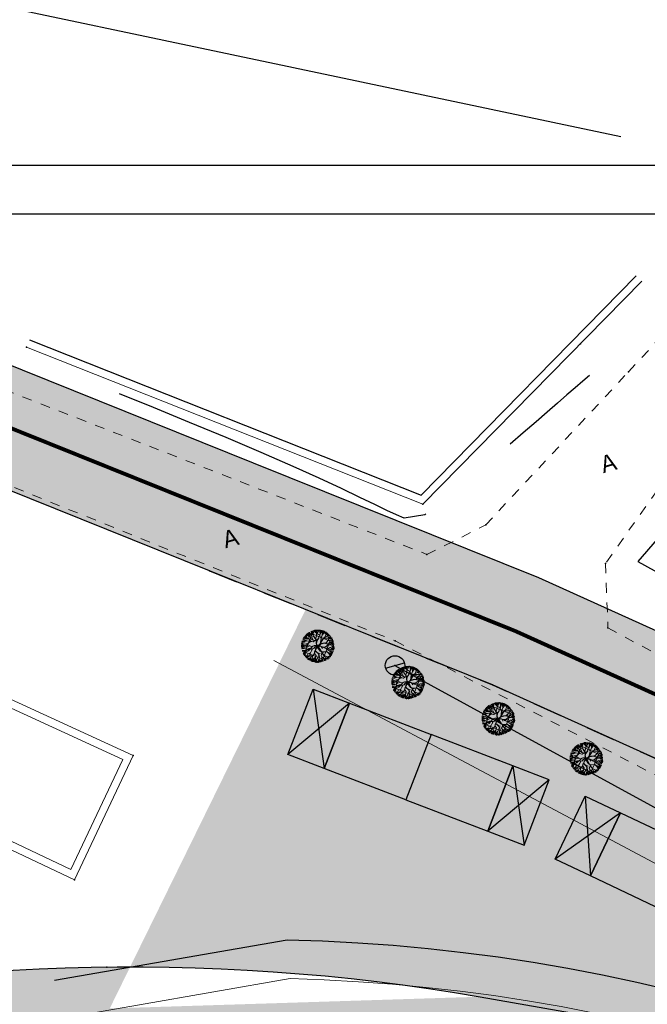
# Model space of a CAD drawing. Extents: x 4085 to 16488, y -65 to 12615.
# Tile 119 of 230: x 15025 to 15089, y 10716 to 10817. Entities that reach past the tile are written whole.
import ezdxf
from ezdxf.xclip import XClip

# ---------------------------------------------------------------- set-up
doc = ezdxf.new("R2010")
doc.units = 0
doc.header["$MEASUREMENT"] = 0
doc.header["$XCLIPFRAME"] = 0
for name, pattern in [('ACAD_ISO03W100', [30, 12, -18]), ('CONTI', [0]), ('STRIHSMALL', [1, 0.5, -0.5]), ('Д_ТРОТ_ТРУБА', [3, 1.5, -1.5]), ('ДОРОГИ_СТРОЯЩ', [9, 8, -1])]:
    doc.linetypes.add(name, pattern=pattern)
doc.layers.get('0').update_dxf_attribs({"color": 250, "linetype": 'CONTI'})
for name, color, linetype in [('(011) Колодцы', 7, 'Continuous'), ('(013) Газ', 30, 'ИК_Газопровод -------г--------'), ('(014) Водопровод', 5, 'ИК_Водопровод -------в--------'), ('(025) Дорога', 7, 'Continuous'), ('(035) Откосы', 7, 'Continuous'), ('(040) Ограда', 7, 'Continuous'), ('GORIZDEFAULT', 32, 'CONTI'), ('PI_TTDEFAULT', 5, 'CONTI')]:
    doc.layers.add(name, color=color, linetype=linetype)
for name, color, linetype, lineweight in [('.', 7, 'Continuous', 15), ('0ZG - GOR-INCE', 5, 'Continuous', 15), ('Cayxanh1', 98, 'Continuous', 30)]:
    doc.layers.add(name, color=color, linetype=linetype, lineweight=lineweight)
doc.styles.add('BM-431', font='txt')
doc.styles.add('S', font='txtwr', dxfattribs={"oblique": 15})
doc.styles.get("Standard").update_dxf_attribs({"font": 'times.ttf'})
doc.linetypes.add('ИК_Водопровод -------в--------', pattern='A,9,-0.6,["В",Standard,S=1.2,R=0,X=0,Y=-0.6],-1.2', length=10.8)
doc.linetypes.add('ИК_Газопровод -------г--------', pattern='A,9,-0.6,["Г",Standard,S=1.2,R=0,X=0,Y=-0.6],-1.2', length=10.8)
doc.linetypes.add('ОГРАДА_ГЛИН', pattern='A,4,["|",Standard,S=0.8,R=0,X=0,Y=-0.8],0.5,["|",Standard,S=0.8,R=0,X=0,Y=-0.8],3.5', length=8)
doc.linetypes.add('ОТКОСЫ_НЕУКР', pattern='A,0.5,["|",Standard,S=1.2,R=0,X=0,Y=-1.2],1,["|",Standard,S=0.5,R=0,X=0,Y=-0.5],0.5', length=2)

# ---------------------------------------------------------------- blocks, each defined once
blk = doc.blocks.new('wedwedwedewdewd')
at = {"layer": '.', "linetype": 'Continuous'}
h = blk.add_hatch(color=256, dxfattribs=at)
h.dxf.hatch_style = 1
h.set_gradient(color1=(255, 217, 179), color2=(255, 209, 163), one_color=1, tint=0.82, name='HEMISPHERICAL')
h.paths.add_polyline_path([(16128.663, 10756.61), (16126.663, 10756.61), (16126.663, 10760.21), (16128.663, 10760.21)])
h.paths.add_polyline_path([(16137.663, 10756.61), (16139.663, 10756.61), (16139.663, 10760.21), (16137.663, 10760.21)])
h = blk.add_hatch(color=256, dxfattribs=at)
h.dxf.hatch_style = 1
h.set_gradient(color1=(255, 127, 127), color2=(255, 133, 133), one_color=1, tint=0.76, name='HEMISPHERICAL')
h.paths.add_polyline_path([(16133.163, 10760.21), (16133.163, 10756.61), (16137.663, 10756.61), (16137.663, 10760.21)])
h.paths.add_polyline_path([(16133.163, 10760.21), (16133.163, 10756.61), (16128.663, 10756.61), (16128.663, 10760.21)])
at = {"linetype": 'Continuous'}
for points in [[(16128.663, 10756.61), (16126.663, 10756.61), (16126.663, 10760.21), (16128.663, 10760.21)], [(16133.163, 10760.21), (16133.163, 10756.61), (16128.663, 10756.61), (16128.663, 10760.21)], [(16133.163, 10760.21), (16133.163, 10756.61), (16137.663, 10756.61), (16137.663, 10760.21)], [(16137.663, 10756.61), (16139.663, 10756.61), (16139.663, 10760.21), (16137.663, 10760.21)]]:
    blk.add_lwpolyline(points, close=True, dxfattribs=at)
for points in [[(16126.663, 10760.21), (16128.663, 10756.61)], [(16128.663, 10760.21), (16126.663, 10756.61)], [(16137.663, 10760.21), (16139.663, 10756.61)], [(16139.663, 10760.21), (16137.663, 10756.61)]]:
    blk.add_lwpolyline(points, dxfattribs=at)
blk = doc.blocks.new('qwdwqdwqdwqdwqdwqdwqdwqdwqdwq')
at = {"layer": 'Cayxanh1', "lineweight": 18, "extrusion": (-1.80213e-06, 5.58366e-05, 1)}
for p, q in [((16015.133, 11062.986, 9.176), (16015.056, 11063.071, 9.176)), ((16015.087, 11063.09, 9.176), (16015.147, 11062.995, 9.176)), ((16015.25, 11063.047, 9.176), (16015.093, 11063.1, 9.175)), ((16015.139, 11063.133, 9.175), (16015.208, 11063.089, 9.176)), ((16015.253, 11063.055, 9.176), (16015.163, 11063.169, 9.175)), ((16015.177, 11063.169, 9.175), (16015.25, 11063.073, 9.176)), ((16015.25, 11063.073, 9.176), (16015.192, 11063.183, 9.175)), ((16015.272, 11063.062, 9.176), (16015.203, 11063.191, 9.175)), ((16015.238, 11063.201, 9.175), (16015.289, 11063.08, 9.176)), ((16015.273, 11063.205, 9.175), (16015.337, 11063.119, 9.175)), ((16015.308, 11063.231, 9.175), (16015.342, 11063.192, 9.175)), ((16015.345, 11063.131, 9.175), (16015.324, 11063.175, 9.175)), ((16015.326, 11062.988, 9.176), (16015.353, 11063.168, 9.175)), ((16015.353, 11063.168, 9.175), (16015.342, 11063.249, 9.175)), ((16015.377, 11063.248, 9.175), (16015.457, 11063.118, 9.175)), ((16015.485, 11063.094, 9.176), (16015.405, 11063.263, 9.175)), ((16015.454, 11063.269, 9.175), (16015.479, 11063.174, 9.175)), ((16015.473, 11063.014, 9.176), (16015.488, 11063.104, 9.176)), ((16015.485, 11063.207, 9.175), (16015.474, 11063.28, 9.175)), ((16015.488, 11063.104, 9.176), (16015.485, 11063.207, 9.175)), ((16015.486, 11063.28, 9.175), (16015.492, 11063.211, 9.175)), ((16015.488, 11063.075, 9.176), (16015.5, 11063.284, 9.175)), ((16015.502, 11062.98, 9.176), (16015.488, 11063.075, 9.176)), ((16015.554, 11063.16, 9.175), (16015.515, 11063.28, 9.175)), ((16015.558, 11063.163, 9.175), (16015.574, 11063.291, 9.175)), ((16015.608, 11063.053, 9.176), (16015.558, 11063.163, 9.175)), ((16015.604, 11063.156, 9.175), (16015.652, 11063.289, 9.175)), ((16015.605, 11063.285, 9.175), (16015.604, 11063.156, 9.175)), ((16015.612, 11063.053, 9.176), (16015.683, 11063.29, 9.175)), ((16015.708, 11063.271, 9.175), (16015.725, 11063.177, 9.175)), ((16015.774, 11063.155, 9.175), (16015.727, 11063.286, 9.175)), ((16015.781, 11063.008, 9.176), (16015.774, 11063.155, 9.175)), ((16015.776, 11063.211, 9.175), (16015.811, 11063.271, 9.175)), ((16015.777, 11063.267, 9.175), (16015.776, 11063.211, 9.175)), ((16015.778, 11063.158, 9.175), (16015.833, 11063.256, 9.175)), ((16015.781, 11063.03, 9.176), (16015.872, 11063.099, 9.176)), ((16015.784, 11063.008, 9.176), (16015.872, 11063.095, 9.176)), ((16015.867, 11063.241, 9.175), (16015.806, 11063.142, 9.175)), ((16015.866, 11063.12, 9.176), (16015.897, 11063.227, 9.175)), ((16015.872, 11063.095, 9.176), (16015.931, 11063.223, 9.175)), ((16015.914, 11063.133, 9.175), (16015.953, 11063.201, 9.175)), ((16015.914, 11063.094, 9.176), (16015.991, 11063.18, 9.175)), ((16015.949, 11063.025, 9.176), (16016.133, 11063.108, 9.176)), ((16015.953, 11063.029, 9.176), (16015.96, 11063.076, 9.176)), ((16016, 11063.089, 9.176), (16016.017, 11063.166, 9.175)), ((16016.048, 11063.05, 9.176), (16016.063, 11063.149, 9.175)), ((16016.06, 11063.033, 9.176), (16016.146, 11063.08, 9.176)), ((16014.951, 11062.566, 9.176), (16014.761, 11062.541, 9.176)), ((16014.892, 11062.588, 9.176), (16014.764, 11062.574, 9.176)), ((16014.772, 11062.589, 9.176), (16014.845, 11062.592, 9.176)), ((16014.944, 11062.581, 9.176), (16014.775, 11062.611, 9.176)), ((16014.938, 11062.613, 9.176), (16014.788, 11062.665, 9.176)), ((16014.937, 11062.643, 9.176), (16014.802, 11062.706, 9.176)), ((16014.93, 11062.742, 9.176), (16014.814, 11062.756, 9.176)), ((16014.921, 11062.665, 9.176), (16014.818, 11062.73, 9.176)), ((16014.919, 11062.753, 9.176), (16014.831, 11062.79, 9.176)), ((16015.008, 11062.776, 9.176), (16014.841, 11062.812, 9.176)), ((16015.004, 11062.793, 9.176), (16014.858, 11062.846, 9.176)), ((16015.021, 11062.822, 9.176), (16014.879, 11062.885, 9.176)), ((16015.021, 11062.825, 9.176), (16014.894, 11062.888, 9.176)), ((16015.047, 11062.825, 9.176), (16014.905, 11062.903, 9.176)), ((16015.021, 11062.752, 9.176), (16014.919, 11062.753, 9.176)), ((16015.006, 11062.591, 9.176), (16014.937, 11062.643, 9.176)), ((16015.002, 11062.591, 9.176), (16014.944, 11062.581, 9.176)), ((16015.06, 11062.836, 9.176), (16014.953, 11062.949, 9.176)), ((16015.018, 11062.749, 9.176), (16014.963, 11062.709, 9.176)), ((16015.147, 11062.926, 9.176), (16014.992, 11063.013, 9.176)), ((16015.174, 11062.543, 9.176), (16014.995, 11062.661, 9.176)), ((16015.116, 11062.657, 9.176), (16015.002, 11062.591, 9.176)), ((16015.252, 11062.82, 9.176), (16015.021, 11062.822, 9.176)), ((16015.16, 11062.671, 9.176), (16015.021, 11062.752, 9.176)), ((16015.131, 11062.668, 9.176), (16015.021, 11062.749, 9.176)), ((16015.095, 11062.891, 9.176), (16015.022, 11062.931, 9.176)), ((16015.044, 11063.039, 9.176), (16015.147, 11062.926, 9.176)), ((16015.161, 11062.891, 9.176), (16015.095, 11062.891, 9.176)), ((16015.105, 11062.594, 9.176), (16015.189, 11062.55, 9.176)), ((16015.251, 11062.641, 9.176), (16015.116, 11062.657, 9.176)), ((16015.244, 11062.652, 9.176), (16015.131, 11062.668, 9.176)), ((16015.168, 11062.894, 9.176), (16015.133, 11062.986, 9.176)), ((16015.277, 11062.652, 9.176), (16015.157, 11062.759, 9.176)), ((16015.27, 11062.644, 9.176), (16015.16, 11062.671, 9.176)), ((16015.306, 11062.568, 9.176), (16015.166, 11062.543, 9.176)), ((16015.259, 11062.824, 9.176), (16015.168, 11062.894, 9.176)), ((16015.17, 11062.532, 9.176), (16015.299, 11062.56, 9.176)), ((16015.398, 11062.732, 9.176), (16015.252, 11062.82, 9.176)), ((16015.334, 11063.014, 9.176), (16015.253, 11063.055, 9.176)), ((16015.347, 11062.644, 9.176), (16015.262, 11062.645, 9.176)), ((16015.438, 11062.688, 9.176), (16015.267, 11062.806, 9.176)), ((16015.376, 11062.659, 9.176), (16015.27, 11062.644, 9.176)), ((16015.334, 11063.021, 9.176), (16015.272, 11063.062, 9.176)), ((16015.383, 11062.659, 9.176), (16015.306, 11062.568, 9.176)), ((16015.361, 11062.655, 9.176), (16015.306, 11062.568, 9.176)), ((16015.326, 11062.988, 9.176), (16015.355, 11062.893, 9.176)), ((16015.355, 11062.923, 9.176), (16015.326, 11062.988, 9.176)), ((16015.399, 11063.017, 9.176), (16015.334, 11063.021, 9.176)), ((16015.455, 11063.006, 9.176), (16015.334, 11063.014, 9.176)), ((16015.355, 11062.893, 9.176), (16015.351, 11062.769, 9.176)), ((16015.366, 11062.761, 9.176), (16015.355, 11062.923, 9.176)), ((16015.427, 11062.688, 9.176), (16015.376, 11062.659, 9.176)), ((16015.431, 11062.673, 9.176), (16015.383, 11062.659, 9.176)), ((16015.471, 11062.684, 9.176), (16015.398, 11062.732, 9.176)), ((16015.473, 11063.014, 9.176), (16015.399, 11063.017, 9.176)), ((16015.431, 11062.673, 9.176), (16015.474, 11062.57, 9.176)), ((16015.457, 11062.647, 9.176), (16015.438, 11062.688, 9.176)), ((16015.498, 11062.845, 9.176), (16015.447, 11062.936, 9.176)), ((16015.615, 11062.877, 9.176), (16015.455, 11063.006, 9.176)), ((16015.46, 11062.698, 9.176), (16015.494, 11062.841, 9.176)), ((16015.485, 11062.555, 9.176), (16015.46, 11062.68, 9.176)), ((16015.492, 11062.567, 9.176), (16015.471, 11062.684, 9.176)), ((16015.475, 11062.694, 9.176), (16015.498, 11062.845, 9.176)), ((16015.484, 11063.024, 9.176), (16015.488, 11062.999, 9.176)), ((16015.55, 11062.486, 9.176), (16015.492, 11062.567, 9.176)), ((16015.626, 11062.881, 9.176), (16015.502, 11062.98, 9.176)), ((16015.601, 11062.903, 9.176), (16015.612, 11063.049, 9.176)), ((16015.604, 11062.442, 9.176), (16015.683, 11062.605, 9.176)), ((16015.604, 11062.442, 9.176), (16015.697, 11062.595, 9.176)), ((16015.622, 11062.888, 9.176), (16015.608, 11063.053, 9.176)), ((16015.683, 11062.605, 9.176), (16015.615, 11062.877, 9.176)), ((16015.676, 11062.712, 9.176), (16015.626, 11062.881, 9.176)), ((16015.646, 11062.485, 9.176), (16015.705, 11062.583, 9.176)), ((16015.673, 11062.738, 9.176), (16015.736, 11062.942, 9.176)), ((16015.694, 11062.697, 9.176), (16015.676, 11062.712, 9.176)), ((16015.697, 11062.595, 9.176), (16015.68, 11062.693, 9.176)), ((16015.684, 11062.716, 9.176), (16015.706, 11062.803, 9.176)), ((16015.694, 11062.704, 9.176), (16015.744, 11062.957, 9.176)), ((16015.705, 11062.595, 9.176), (16015.694, 11062.697, 9.176)), ((16015.705, 11062.635, 9.176), (16015.87, 11062.729, 9.176)), ((16015.712, 11062.613, 9.176), (16015.844, 11062.7, 9.176)), ((16015.716, 11062.595, 9.176), (16015.878, 11062.721, 9.176)), ((16015.744, 11062.957, 9.176), (16015.781, 11063.008, 9.176)), ((16015.747, 11062.946, 9.176), (16015.828, 11062.971, 9.176)), ((16015.758, 11062.968, 9.176), (16015.832, 11062.975, 9.176)), ((16015.828, 11062.971, 9.176), (16015.949, 11063.025, 9.176)), ((16015.87, 11062.729, 9.176), (16015.944, 11062.736, 9.176)), ((16015.878, 11062.721, 9.176), (16015.973, 11062.728, 9.176)), ((16015.922, 11062.736, 9.176), (16015.966, 11062.835, 9.176)), ((16015.944, 11062.736, 9.176), (16015.958, 11062.783, 9.176)), ((16015.958, 11062.783, 9.176), (16015.985, 11062.9, 9.176)), ((16015.972, 11062.542, 9.176), (16016.053, 11062.677, 9.176)), ((16015.973, 11062.728, 9.176), (16016.028, 11062.75, 9.176)), ((16015.981, 11062.908, 9.176), (16016.018, 11063.01, 9.176)), ((16015.983, 11062.542, 9.176), (16016.119, 11062.611, 9.176)), ((16015.985, 11062.9, 9.176), (16016.109, 11062.958, 9.176)), ((16015.992, 11062.923, 9.176), (16016.106, 11062.955, 9.176)), ((16016.018, 11063.01, 9.176), (16016.048, 11063.05, 9.176)), ((16016.028, 11062.75, 9.176), (16016.131, 11062.827, 9.176)), ((16016.05, 11062.681, 9.176), (16016.095, 11062.882, 9.176)), ((16016.053, 11062.677, 9.176), (16016.156, 11062.742, 9.176)), ((16016.057, 11062.703, 9.176), (16016.16, 11062.746, 9.176)), ((16016.085, 11062.973, 9.176), (16016.172, 11063.058, 9.176)), ((16016.109, 11062.958, 9.176), (16016.201, 11063.053, 9.176)), ((16016.122, 11062.497, 9.176), (16016.21, 11062.614, 9.176)), ((16016.131, 11062.827, 9.176), (16016.201, 11062.947, 9.176)), ((16016.143, 11062.995, 9.176), (16016.209, 11063.042, 9.176)), ((16016.143, 11062.987, 9.176), (16016.216, 11063.027, 9.176)), ((16016.151, 11062.508, 9.176), (16016.218, 11062.621, 9.176)), ((16016.156, 11062.742, 9.176), (16016.248, 11062.753, 9.176)), ((16016.16, 11062.742, 9.176), (16016.223, 11062.852, 9.176)), ((16016.167, 11062.946, 9.176), (16016.236, 11063.006, 9.176)), ((16016.201, 11062.947, 9.176), (16016.26, 11062.99, 9.176)), ((16016.201, 11062.903, 9.176), (16016.274, 11062.963, 9.176)), ((16016.21, 11062.614, 9.176), (16016.339, 11062.705, 9.176)), ((16016.218, 11062.89, 9.176), (16016.278, 11062.932, 9.176)), ((16016.218, 11062.614, 9.176), (16016.445, 11062.587, 9.176)), ((16016.235, 11062.86, 9.176), (16016.295, 11062.902, 9.176)), ((16016.243, 11062.786, 9.176), (16016.304, 11062.881, 9.176)), ((16016.248, 11062.753, 9.176), (16016.336, 11062.869, 9.176)), ((16016.248, 11062.753, 9.176), (16016.355, 11062.847, 9.176)), ((16016.269, 11062.743, 9.176), (16016.359, 11062.803, 9.176)), ((16016.277, 11062.679, 9.176), (16016.368, 11062.777, 9.176)), ((16016.302, 11062.593, 9.176), (16016.44, 11062.557, 9.176)), ((16016.337, 11062.653, 9.176), (16016.441, 11062.691, 9.176)), ((16016.337, 11062.648, 9.176), (16016.445, 11062.648, 9.176)), ((16016.337, 11062.618, 9.176), (16016.445, 11062.622, 9.176)), ((16016.339, 11062.705, 9.176), (16016.42, 11062.708, 9.176)), ((16016.346, 11062.713, 9.176), (16016.398, 11062.747, 9.176)), ((16014.756, 11062.49, 9.176), (16014.969, 11062.482, 9.176)), ((16014.907, 11062.42, 9.176), (16014.756, 11062.373, 9.176)), ((16014.98, 11062.482, 9.176), (16014.76, 11062.501, 9.176)), ((16014.898, 11062.387, 9.176), (16014.762, 11062.321, 9.176)), ((16014.95, 11062.471, 9.176), (16014.769, 11062.442, 9.176)), ((16014.885, 11062.269, 9.176), (16014.773, 11062.257, 9.176)), ((16014.927, 11062.28, 9.176), (16014.785, 11062.303, 9.176)), ((16014.85, 11062.215, 9.176), (16014.788, 11062.201, 9.176)), ((16014.887, 11062.215, 9.176), (16014.795, 11062.19, 9.176)), ((16014.966, 11062.204, 9.176), (16014.819, 11062.14, 9.176)), ((16014.985, 11062.2, 9.176), (16014.827, 11062.105, 9.176)), ((16014.96, 11062.222, 9.176), (16014.832, 11062.219, 9.176)), ((16015.021, 11062.115, 9.176), (16014.856, 11062.065, 9.176)), ((16014.93, 11062.072, 9.176), (16014.856, 11062.057, 9.176)), ((16014.961, 11062.161, 9.176), (16014.858, 11062.084, 9.176)), ((16014.867, 11062.043, 9.176), (16014.93, 11062.072, 9.176)), ((16014.875, 11062.028, 9.176), (16015.01, 11062.108, 9.176)), ((16015.059, 11062.236, 9.176), (16014.887, 11062.215, 9.176)), ((16014.99, 11062.482, 9.176), (16014.898, 11062.387, 9.176)), ((16015.026, 11062.083, 9.176), (16014.9, 11062.002, 9.176)), ((16015.016, 11062.342, 9.176), (16014.927, 11062.28, 9.176)), ((16015.1, 11062.371, 9.176), (16014.985, 11062.2, 9.176)), ((16015.166, 11062.543, 9.176), (16014.99, 11062.482, 9.176)), ((16015.096, 11062.378, 9.176), (16015.016, 11062.342, 9.176)), ((16015.168, 11062.103, 9.176), (16015.021, 11062.115, 9.176)), ((16015.272, 11062.304, 9.176), (16015.056, 11062.331, 9.176)), ((16015.143, 11062.217, 9.176), (16015.058, 11062.163, 9.176)), ((16015.139, 11062.221, 9.176), (16015.059, 11062.236, 9.176)), ((16015.148, 11062.532, 9.176), (16015.089, 11062.375, 9.176)), ((16015.167, 11062.528, 9.176), (16015.096, 11062.378, 9.176)), ((16015.209, 11062.297, 9.176), (16015.139, 11062.221, 9.176)), ((16015.212, 11062.07, 9.176), (16015.149, 11062.052, 9.176)), ((16015.238, 11062.158, 9.176), (16015.168, 11062.103, 9.176)), ((16015.175, 11062.1, 9.176), (16015.238, 11062.143, 9.176)), ((16015.238, 11062.143, 9.176), (16015.201, 11062.07, 9.176)), ((16015.345, 11062.311, 9.176), (16015.209, 11062.297, 9.176)), ((16015.252, 11062.154, 9.176), (16015.212, 11062.07, 9.176)), ((16015.348, 11062.201, 9.176), (16015.238, 11062.158, 9.176)), ((16015.355, 11062.194, 9.176), (16015.252, 11062.154, 9.176)), ((16015.352, 11062.307, 9.176), (16015.263, 11062.048, 9.176)), ((16015.426, 11062.413, 9.176), (16015.326, 11062.311, 9.176)), ((16015.429, 11062.41, 9.176), (16015.345, 11062.311, 9.176)), ((16015.406, 11062.208, 9.176), (16015.348, 11062.201, 9.176)), ((16015.399, 11062.186, 9.176), (16015.355, 11062.194, 9.176)), ((16015.359, 11062.311, 9.176), (16015.448, 11062.413, 9.176)), ((16015.409, 11062.098, 9.176), (16015.391, 11061.992, 9.176)), ((16015.399, 11062.208, 9.176), (16015.409, 11062.098, 9.176)), ((16015.447, 11062.241, 9.176), (16015.406, 11062.208, 9.176)), ((16015.465, 11062.263, 9.176), (16015.407, 11062.212, 9.176)), ((16015.409, 11062.084, 9.176), (16015.414, 11062.205, 9.176)), ((16015.54, 11062.456, 9.176), (16015.426, 11062.413, 9.176)), ((16015.551, 11062.442, 9.176), (16015.429, 11062.41, 9.176)), ((16015.473, 11062.256, 9.176), (16015.447, 11062.241, 9.176)), ((16015.484, 11062.358, 9.176), (16015.465, 11062.263, 9.176)), ((16015.488, 11062.34, 9.176), (16015.473, 11062.256, 9.176)), ((16015.554, 11062.445, 9.176), (16015.482, 11062.548, 9.176)), ((16015.546, 11062.471, 9.176), (16015.485, 11062.555, 9.176)), ((16015.604, 11062.442, 9.176), (16015.488, 11062.34, 9.176)), ((16015.492, 11062.354, 9.176), (16015.565, 11062.453, 9.176)), ((16015.583, 11062.445, 9.176), (16015.492, 11062.354, 9.176)), ((16015.609, 11062.441, 9.176), (16015.546, 11062.471, 9.176)), ((16015.609, 11062.441, 9.176), (16015.55, 11062.486, 9.176)), ((16015.583, 11062.416, 9.176), (16015.557, 11062.27, 9.176)), ((16015.604, 11062.442, 9.176), (16015.561, 11062.262, 9.176)), ((16015.561, 11062.262, 9.176), (16015.582, 11062.171, 9.176)), ((16015.575, 11062.167, 9.176), (16015.567, 11062.112, 9.176)), ((16015.567, 11062.112, 9.176), (16015.585, 11062.009, 9.176)), ((16015.586, 11062.156, 9.176), (16015.571, 11062.116, 9.176)), ((16015.571, 11062.116, 9.176), (16015.596, 11062.024, 9.176)), ((16015.609, 11062.379, 9.176), (16015.575, 11062.266, 9.176)), ((16015.575, 11062.266, 9.176), (16015.589, 11062.178, 9.176)), ((16015.582, 11062.171, 9.176), (16015.626, 11062.145, 9.176)), ((16015.589, 11062.178, 9.176), (16015.641, 11062.152, 9.176)), ((16015.604, 11062.442, 9.176), (16015.627, 11062.379, 9.176)), ((16015.631, 11062.463, 9.176), (16015.624, 11062.441, 9.176)), ((16015.624, 11062.441, 9.176), (16015.638, 11062.382, 9.176)), ((16015.626, 11062.145, 9.176), (16015.765, 11062.104, 9.176)), ((16015.627, 11062.379, 9.176), (16015.824, 11062.253, 9.176)), ((16015.638, 11062.382, 9.176), (16015.645, 11062.441, 9.176)), ((16015.641, 11062.152, 9.176), (16015.746, 11062.118, 9.176)), ((16015.645, 11062.441, 9.176), (16015.646, 11062.485, 9.176)), ((16015.646, 11062.452, 9.176), (16015.719, 11062.499, 9.176)), ((16015.649, 11062.438, 9.176), (16015.705, 11062.481, 9.176)), ((16015.653, 11062.43, 9.176), (16015.864, 11062.264, 9.176)), ((16015.653, 11062.412, 9.176), (16015.816, 11062.286, 9.176)), ((16015.656, 11062.375, 9.176), (16015.653, 11062.412, 9.176)), ((16015.813, 11062.272, 9.176), (16015.656, 11062.375, 9.176)), ((16015.664, 11062.423, 9.176), (16015.748, 11062.492, 9.176)), ((16015.816, 11062.286, 9.176), (16015.674, 11062.379, 9.176)), ((16015.705, 11062.481, 9.176), (16015.756, 11062.499, 9.176)), ((16015.86, 11062.143, 9.176), (16015.725, 11062.126, 9.176)), ((16015.748, 11062.492, 9.176), (16015.785, 11062.492, 9.176)), ((16015.756, 11062.499, 9.176), (16015.869, 11062.499, 9.176)), ((16015.765, 11062.118, 9.176), (16015.841, 11062.056, 9.176)), ((16015.765, 11062.104, 9.176), (16015.838, 11062.045, 9.176)), ((16015.768, 11062.118, 9.176), (16015.86, 11062.143, 9.176)), ((16015.785, 11062.492, 9.176), (16015.876, 11062.425, 9.176)), ((16015.807, 11062.481, 9.176), (16015.884, 11062.495, 9.176)), ((16015.864, 11062.264, 9.176), (16015.813, 11062.272, 9.176)), ((16015.824, 11062.253, 9.176), (16015.894, 11062.249, 9.176)), ((16015.858, 11062.499, 9.176), (16015.972, 11062.542, 9.176)), ((16015.869, 11062.499, 9.176), (16015.942, 11062.483, 9.176)), ((16015.875, 11062.264, 9.176), (16015.912, 11062.264, 9.176)), ((16015.894, 11062.249, 9.176), (16015.941, 11062.19, 9.176)), ((16015.899, 11062.498, 9.176), (16015.976, 11062.542, 9.176)), ((16015.912, 11062.264, 9.176), (16015.988, 11062.281, 9.176)), ((16015.93, 11062.242, 9.176), (16015.955, 11062.19, 9.176)), ((16015.933, 11062.242, 9.176), (16016.007, 11062.278, 9.176)), ((16015.937, 11062.187, 9.176), (16015.944, 11062.066, 9.176)), ((16015.941, 11062.19, 9.176), (16016.105, 11062.116, 9.176)), ((16015.942, 11062.483, 9.176), (16016.122, 11062.497, 9.176)), ((16015.944, 11062.066, 9.176), (16016.013, 11062.011, 9.176)), ((16015.959, 11062.066, 9.176), (16015.948, 11062.183, 9.176)), ((16015.955, 11062.19, 9.176), (16016.101, 11062.127, 9.176)), ((16015.988, 11062.281, 9.176), (16016.128, 11062.362, 9.176)), ((16016.005, 11062.483, 9.176), (16016.082, 11062.479, 9.176)), ((16016.007, 11062.278, 9.176), (16016.125, 11062.35, 9.176)), ((16016.063, 11062.49, 9.176), (16016.118, 11062.461, 9.176)), ((16016.094, 11062.113, 9.176), (16016.211, 11062.032, 9.176)), ((16016.101, 11062.127, 9.176), (16016.28, 11062.104, 9.176)), ((16016.105, 11062.116, 9.176), (16016.292, 11062.119, 9.176)), ((16016.118, 11062.461, 9.176), (16016.228, 11062.453, 9.176)), ((16016.125, 11062.35, 9.176), (16016.223, 11062.332, 9.176)), ((16016.128, 11062.362, 9.176), (16016.212, 11062.342, 9.176)), ((16016.133, 11062.501, 9.176), (16016.269, 11062.515, 9.176)), ((16016.212, 11062.342, 9.176), (16016.399, 11062.36, 9.176)), ((16016.223, 11062.332, 9.176), (16016.373, 11062.269, 9.176)), ((16016.362, 11062.257, 9.176), (16016.227, 11062.324, 9.176)), ((16016.228, 11062.453, 9.176), (16016.455, 11062.411, 9.176)), ((16016.388, 11062.374, 9.176), (16016.234, 11062.346, 9.176)), ((16016.269, 11062.515, 9.176), (16016.32, 11062.511, 9.176)), ((16016.271, 11062.455, 9.176), (16016.452, 11062.437, 9.176)), ((16016.276, 11062.528, 9.176), (16016.44, 11062.536, 9.176)), ((16016.28, 11062.104, 9.176), (16016.338, 11062.012, 9.176)), ((16016.284, 11062.33, 9.176), (16016.443, 11062.325, 9.176)), ((16016.292, 11062.119, 9.176), (16016.416, 11062.158, 9.176)), ((16016.301, 11062.433, 9.176), (16016.451, 11062.385, 9.176)), ((16016.304, 11062.102, 9.176), (16016.372, 11062.033, 9.176)), ((16016.313, 11062.145, 9.176), (16016.429, 11062.2, 9.176)), ((16016.314, 11062.468, 9.176), (16016.461, 11062.484, 9.176)), ((16016.322, 11062.304, 9.176), (16016.451, 11062.299, 9.176)), ((16016.325, 11062.111, 9.176), (16016.416, 11062.11, 9.176)), ((16016.343, 11062.244, 9.176), (16016.421, 11062.221, 9.176)), ((16016.427, 11062.239, 9.176), (16016.362, 11062.257, 9.176)), ((16016.435, 11062.25, 9.176), (16016.366, 11062.265, 9.176)), ((16016.373, 11062.269, 9.176), (16016.443, 11062.264, 9.176)), ((16016.457, 11062.367, 9.176), (16016.388, 11062.374, 9.176)), ((16016.399, 11062.36, 9.176), (16016.454, 11062.341, 9.176)), ((16016.457, 11062.356, 9.176), (16016.414, 11062.363, 9.176)), ((16015.085, 11061.997, 9.176), (16014.935, 11061.959, 9.176)), ((16015.094, 11061.984, 9.176), (16014.951, 11061.924, 9.176)), ((16015.098, 11061.961, 9.176), (16014.958, 11061.896, 9.176)), ((16015.081, 11061.924, 9.176), (16015.054, 11061.821, 9.176)), ((16015.123, 11061.997, 9.176), (16015.078, 11061.782, 9.176)), ((16015.157, 11062.049, 9.176), (16015.085, 11061.767, 9.176)), ((16015.149, 11062.052, 9.176), (16015.098, 11061.961, 9.176)), ((16015.162, 11061.902, 9.176), (16015.123, 11061.751, 9.176)), ((16015.179, 11061.837, 9.176), (16015.149, 11061.742, 9.176)), ((16015.228, 11061.77, 9.176), (16015.151, 11061.723, 9.176)), ((16015.263, 11062.048, 9.176), (16015.163, 11061.935, 9.176)), ((16015.261, 11061.763, 9.176), (16015.204, 11061.708, 9.176)), ((16015.5, 11061.852, 9.176), (16015.228, 11061.77, 9.176)), ((16015.265, 11061.759, 9.176), (16015.239, 11061.695, 9.176)), ((16015.246, 11061.777, 9.176), (16015.522, 11061.874, 9.176)), ((16015.279, 11061.715, 9.176), (16015.253, 11061.678, 9.176)), ((16015.291, 11061.876, 9.176), (16015.279, 11061.715, 9.176)), ((16015.391, 11061.992, 9.176), (16015.291, 11061.876, 9.176)), ((16015.312, 11061.776, 9.176), (16015.303, 11061.656, 9.176)), ((16015.381, 11061.797, 9.176), (16015.324, 11061.66, 9.176)), ((16015.463, 11061.745, 9.176), (16015.35, 11061.651, 9.176)), ((16015.492, 11061.743, 9.176), (16015.378, 11061.619, 9.176)), ((16015.408, 11061.893, 9.176), (16015.389, 11061.758, 9.176)), ((16015.394, 11061.999, 9.176), (16015.408, 11061.893, 9.176)), ((16015.403, 11061.622, 9.176), (16015.473, 11061.713, 9.176)), ((16015.492, 11061.739, 9.176), (16015.418, 11061.615, 9.176)), ((16015.519, 11061.732, 9.176), (16015.462, 11061.612, 9.176)), ((16015.503, 11061.852, 9.176), (16015.492, 11061.743, 9.176)), ((16015.562, 11061.918, 9.176), (16015.503, 11061.852, 9.176)), ((16015.579, 11061.749, 9.176), (16015.539, 11061.598, 9.176)), ((16015.592, 11062.017, 9.176), (16015.559, 11061.925, 9.176)), ((16015.559, 11061.925, 9.176), (16015.565, 11061.834, 9.176)), ((16015.565, 11061.834, 9.176), (16015.613, 11061.757, 9.176)), ((16015.613, 11061.757, 9.176), (16015.59, 11061.673, 9.176)), ((16015.59, 11061.673, 9.176), (16015.601, 11061.595, 9.176)), ((16015.596, 11062.024, 9.176), (16015.702, 11061.972, 9.176)), ((16015.616, 11061.757, 9.176), (16015.689, 11061.602, 9.176)), ((16015.621, 11061.68, 9.176), (16015.63, 11061.602, 9.176)), ((16015.668, 11061.753, 9.176), (16015.663, 11061.599, 9.176)), ((16015.705, 11061.848, 9.176), (16015.664, 11061.76, 9.176)), ((16015.716, 11061.851, 9.176), (16015.668, 11061.753, 9.176)), ((16015.686, 11061.739, 9.176), (16015.72, 11061.61, 9.176)), ((16015.702, 11061.972, 9.176), (16015.716, 11061.851, 9.176)), ((16015.709, 11061.881, 9.176), (16015.705, 11061.848, 9.176)), ((16015.716, 11061.851, 9.176), (16015.748, 11061.767, 9.176)), ((16015.725, 11061.752, 9.176), (16015.78, 11061.619, 9.176)), ((16015.748, 11061.767, 9.176), (16015.887, 11061.649, 9.176)), ((16015.829, 11061.862, 9.176), (16015.788, 11061.675, 9.176)), ((16015.788, 11061.675, 9.176), (16015.813, 11061.62, 9.176)), ((16015.819, 11061.679, 9.176), (16015.849, 11061.623, 9.176)), ((16015.838, 11062.045, 9.176), (16015.829, 11061.862, 9.176)), ((16015.833, 11061.747, 9.176), (16015.906, 11061.665, 9.176)), ((16015.845, 11062.052, 9.176), (16015.914, 11061.942, 9.176)), ((16015.906, 11061.927, 9.176), (16015.913, 11061.813, 9.176)), ((16015.923, 11061.656, 9.176), (16015.909, 11061.806, 9.176)), ((16015.913, 11061.813, 9.176), (16015.938, 11061.66, 9.176)), ((16015.914, 11061.942, 9.176), (16015.924, 11061.832, 9.176)), ((16015.921, 11061.832, 9.176), (16015.949, 11061.659, 9.176)), ((16015.924, 11061.832, 9.176), (16016.074, 11061.743, 9.176)), ((16015.954, 11061.845, 9.176), (16016.091, 11061.776, 9.176)), ((16015.958, 11061.786, 9.176), (16015.992, 11061.699, 9.176)), ((16015.962, 11061.785, 9.176), (16016.022, 11061.734, 9.176)), ((16016.013, 11062.011, 9.176), (16016.053, 11061.882, 9.176)), ((16016.024, 11062, 9.176), (16016.17, 11061.959, 9.176)), ((16016.031, 11062.011, 9.176), (16016.177, 11061.962, 9.176)), ((16016.044, 11061.867, 9.176), (16016.104, 11061.797, 9.176)), ((16016.053, 11061.882, 9.176), (16016.144, 11061.812, 9.176)), ((16016.066, 11061.905, 9.176), (16016.16, 11061.84, 9.176)), ((16016.135, 11061.956, 9.176), (16016.19, 11061.87, 9.176)), ((16016.177, 11061.962, 9.176), (16016.228, 11061.885, 9.176)), ((16016.209, 11062.012, 9.176), (16016.247, 11061.908, 9.176)), ((16016.211, 11062.032, 9.176), (16016.284, 11061.936, 9.176)), ((16016.239, 11062.042, 9.176), (16016.329, 11062.003, 9.176))]:
    blk.add_line(p, q, dxfattribs=at)
blk = doc.blocks.new('QWEFEWFEWFEWF')
at = {"lineweight": 0}
h = blk.add_hatch(color=103, dxfattribs=at)
h.dxf.hatch_style = 1
h.paths.add_polyline_path([(15923.366, 10361.293), (15924.366, 10361.293), (15924.366, 10360.293), (15923.366, 10360.293)])
at = {"linetype": 'Continuous', "lineweight": 0}
blk.add_lwpolyline([(15923.366, 10361.293), (15924.366, 10361.293), (15924.366, 10360.293), (15923.366, 10360.293)], close=True, dxfattribs=at)
at = {"linetype": 'Continuous'}
blk.add_blockref('qwdwqdwqdwqdwqdwqdwqdwqdwqdwq', (-91.738, -701.623), dxfattribs=at)
blk = doc.blocks.new('I01172')
blk.add_line((-1, 0), (1, 0))
blk.add_circle((0, 0), 1)
at = {"style": 'S', "oblique": 15}
for tag, p in [('Z', (1.710759, 0.304264)), ('D', (1.754081, -2.326638))]:
    blk.add_attdef(tag, p, '', height=2, dxfattribs=at)
blk = doc.blocks.new('DWQDWQDWQDW')
at = {"layer": '(013) Газ', "color": 253, "elevation": -293.957, "flags": 128}
blk.add_lwpolyline([(16593.835, 8974.11), (16588.965, 8968.737), (16632.987, 8943.083), (16704.89, 8901.987), (16713.495, 8898.602), (16716.296, 8902.061), (16753.916, 8891.037), (16792.227, 8888.711), (16830.895, 8890.879), (16830.509, 8918.831)], dxfattribs=at)
at = {"layer": '(014) Водопровод', "color": 253, "elevation": -0.214, "flags": 128}
blk.add_lwpolyline([(16576.371, 8963.693), (16647.22, 8922.774), (16676.617, 8903.064), (16729.179, 8880.612), (16787.815, 8871.699), (16848.046, 8870.409), (16903.728, 8877.875), (16942.087, 8888.592), (16968.858, 8898.019), (16985.978, 8906.188), (17005.343, 8917.326), (17029.564, 8932.374), (17030.321, 8934.643)], dxfattribs=at)
at = {"layer": '(025) Дорога', "color": 253, "linetype": 'Д_ТРОТ_ТРУБА', "elevation": -0.401, "flags": 128}
blk.add_lwpolyline([(16566.957, 8968.775), (16581.36, 8962.58), (16593.925, 8956.538), (16606.683, 8949.316), (16619.49, 8941.466), (16632.352, 8933.528), (16644.738, 8925.951), (16657.888, 8918.769), (16670.947, 8911.584), (16683.912, 8904.282), (16697.343, 8897.969), (16711.112, 8892.343), (16724.922, 8887.513), (16739.107, 8883.504), (16753.619, 8880.664), (16784.587, 8877.32), (16810.589, 8875.154), (16851.882, 8872.594), (16870.905, 8873.19), (16896.328, 8876.784), (16922.735, 8884.705), (16937.645, 8890.028), (16946.155, 8892.231), (16961.101, 8897.336), (16974.974, 8903.031), (16988.476, 8909.838), (17001.443, 8917.787), (17014.223, 8926.215), (17017.813, 8929.256)], dxfattribs=at)
at = {"layer": '(035) Откосы', "color": 253, "linetype": 'ОТКОСЫ_НЕУКР', "ltscale": 1.5, "elevation": -0.617, "flags": 128}
blk.add_lwpolyline([(16558.506, 8947.924), (16570.505, 8949.724, -0.079156), (16598.803, 8943.871), (16621.184, 8930.899, 0.021945), (16680.95, 8895.047, 0.014899), (16724.032, 8878.684), (16739.453, 8875.205)], format="xyb", dxfattribs=at)
at = {"layer": '(040) Ограда', "color": 253, "linetype": 'ОГРАДА_ГЛИН', "ltscale": 0.5, "elevation": 0.082, "flags": 128}
blk.add_lwpolyline([(16557.985, 8980.864), (16577.913, 8972.418), (16589.225, 8983.422)], dxfattribs=at)
at = {"color": 253, "linetype": 'Continuous'}
for points, elevation in [([(16557.829, 8980.496), (16578.001, 8971.946), (16589.511, 8983.143)], 0.082), ([(16551.139, 8965.062), (16562.812, 8959.37), (16559.644, 8953.063), (16548.115, 8958.854), (16551.139, 8965.062)], 0.105), ([(16626.078, 8932.599), (16570.16, 8964.09)], 0.071)]:
    blk.add_lwpolyline(points, dxfattribs=dict(at, elevation=elevation))
at = {"color": 253, "linetype": 'STRIHSMALL'}
for points, elevation in [([(16556.642, 8978.339), (16578.145, 8969.36), (16581.201, 8970.803), (16588.718, 8978.507), (16591.422, 8981.278)], -0.145), ([(16595.215, 8979.33), (16592.42, 8975.582), (16587.31, 8968.678), (16587.353, 8965.363), (16622.064, 8945.77), (16626.074, 8948.194), (16637.398, 8964.419)], -293.957), ([(16554.285, 8974.484), (16576.406, 8964.952), (16623.021, 8939.53), (16681.325, 8905.921)], -0.309)]:
    blk.add_lwpolyline(points, dxfattribs=dict(at, elevation=elevation))
at = {"color": 253, "linetype": 'Continuous', "elevation": 0.105}
blk.add_lwpolyline([(16551.324, 8964.527), (16562.273, 8959.188), (16559.466, 8953.6), (16548.648, 8959.034)], close=True, dxfattribs=at)
at = {"color": 253, "linetype": 'Continuous', "elevation": -0.617}
blk.add_lwpolyline([(16558.803, 8945.946), (16570.607, 8947.717, -0.078155), (16597.942, 8942.058), (16620.13, 8929.198, 0.021959), (16680.089, 8893.239, 0.014968), (16723.483, 8876.758), (16750.885, 8870.576), (16790.778, 8867.279), (16872.314, 8863.894), (16895.151, 8864.321), (16944.321, 8880.133), (16994.435, 8899.564), (17012.775, 8910.376), (17023.268, 8917.929)], format="xyb", dxfattribs=at)
at = {"layer": 'GORIZDEFAULT', "color": 253}
for points in [[(16586.711, 8978.358, 0.043), (16586.369, 8978.083, 0.043), (16585.969, 8977.752, 0.043), (16585.526, 8977.389, 0.043), (16585.032, 8976.983, 0.043), (16584.488, 8976.531, 0.043), (16583.91, 8976.051, 0.043), (16583.236, 8975.504, 0.043), (16582.547, 8974.933, 0.043)], [(16578.134, 8971.433, 0.043), (16578.081, 8971.399, 0.043), (16577.013, 8971.256, 0.043), (16576.628, 8971.425, 0.043), (16576.141, 8971.67, 0.043), (16575.522, 8971.985, 0.043), (16574.76, 8972.376, 0.043), (16573.829, 8972.858, 0.043), (16572.706, 8973.404, 0.043), (16571.383, 8974.042, 0.043), (16569.761, 8974.799, 0.043), (16567.972, 8975.605, 0.043), (16566.114, 8976.436, 0.043), (16564.273, 8977.239, 0.043), (16562.549, 8977.991, 0.043)]]:
    blk.add_polyline3d(points, dxfattribs=at)
at = {"layer": 'PI_TTDEFAULT', "color": 253}
for p in [(16557.829, 8980.496, 0.082), (16586.284, 8980.004, 0.177), (16588.718, 8978.507, -0.057), (16578.001, 8971.946, 0.096), (16581.201, 8970.803, -0.163), (16578.145, 8969.36, -0.227), (16566.957, 8968.775, -0.401), (16587.31, 8968.678, -0.092), (16587.353, 8965.363, -0.108), (16576.406, 8964.952, -0.197), (16576.371, 8963.693, -0.214), (16581.36, 8962.58, -0.301), (16562.812, 8959.37), (16559.644, 8953.063, -0.036), (16561.202, 8948.529, -0.062)]:
    blk.add_point(p, dxfattribs=at)
at = {"layer": '(011) Колодцы', "color": 253, "extrusion": (-0.010635, -0.002758, 0.99994), "xscale": 0.5, "yscale": 0.5, "zscale": 0.5, "rotation": 14.53837778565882}
blk.add_blockref('I01172', (16575.431, 8963.172, -201.219), dxfattribs=at)
at = {"layer": '(025) Дорога', "color": 253, "linetype": 'ДОРОГИ_СТРОЯЩ', "extrusion": (-0.010635, -0.002758, 0.99994), "style": 'BM-431'}
for p in [(16583.241, 8971.99, -495.087), (16563.741, 8968.58, -494.87)]:
    blk.add_text('A', height=0.875, rotation=14.5384, dxfattribs=at).set_placement(p)
blk = doc.blocks.new('A$C10aa157c')
at = {"layer": '.', "linetype": 'Continuous', "lineweight": 30}
h = blk.add_hatch(color=250, dxfattribs=at)
h.dxf.hatch_style = 1
h.set_gradient(color1=(51, 51, 51), color2=(51, 51, 51), one_color=1, tint=0.2)
h.paths.add_polyline_path([(126.356, 68.21), (126.356, 60.145), (119.19, 53.78), (110.365, 45.941), (106.848, 42.816), (94.268, 34.092), (81.491, 25.841), (68.153, 18.719), (54.417, 12.7), (39.595, 7.246), (31.139, 4.844), (16.358, -0.828), (-9.856, -9.365), (-35.188, -13.554), (-54.191, -14.596), (-95.533, -13.005), (-121.579, -11.449), (-152.617, -8.833), (-167.191, -6.334), (-181.467, -2.659), (-195.386, 1.846), (-209.283, 7.147), (-222.859, 13.144), (-235.991, 20.14), (-249.215, 27.017), (-262.53, 33.888), (-275.09, 41.172), (-288.134, 48.807), (-301.122, 56.354), (-314.046, 63.275), (-326.75, 69.021), (-341.293, 74.876), (-369.094, 86.069), (-366.853, 91.634), (-339.053, 80.442), (-324.392, 74.54), (-311.391, 68.659), (-298.198, 61.594), (-285.112, 53.99), (-272.069, 46.357), (-259.647, 39.152), (-246.455, 32.344), (-233.197, 25.449), (-220.232, 18.543), (-207, 12.698), (-193.392, 7.507), (-179.793, 3.106), (-165.934, -0.462), (-151.857, -2.875), (-121.148, -5.464), (-95.239, -7.012), (-54.24, -8.59), (-35.844, -7.581), (-11.282, -3.52), (14.353, 4.83), (29.241, 10.542), (37.737, 12.955), (52.175, 18.269), (65.532, 24.121), (78.446, 31.016), (90.93, 39.078), (103.132, 47.541), (106.381, 50.427), (115.206, 58.266), (120.356, 62.841), (120.356, 68.21)])
at = {"layer": '.', "linetype": 'Continuous', "lineweight": 50}
h = blk.add_hatch(color=4, dxfattribs=at)
h.dxf.hatch_style = 1
h.set_gradient(color1=(0, 255, 255), color2=(0, 255, 255), one_color=1, tint=0.5)
edge = h.paths.add_edge_path()
edge.add_line((117.432, 25.846), (111.286, 22.042))
edge.add_line((111.286, 22.042), (90.494, 10.574))
edge.add_line((90.494, 10.574), (88.238, 9.588))
edge.add_line((88.238, 9.588), (6.164, -19.956))
edge.add_arc((-27.705, 74.133), 100, 270.31282, 289.79722, ccw=False)
edge.add_line((-27.16, -25.865), (-114.585, -26.342))
edge.add_line((-114.585, -26.342), (-131.804, -25.518))
edge.add_line((-131.804, -25.518), (-156.251, -23.98))
edge.add_line((-156.251, -23.98), (-183.781, -18.46))
edge.add_line((-183.781, -18.46), (-197.473, -14.025))
edge.add_line((-197.473, -14.025), (-226.988, -3.258))
edge.add_line((-226.988, -3.258), (-229.32, -2.228))
edge.add_line((-229.32, -2.228), (-266.013, 18.334))
edge.add_line((-266.013, 18.334), (-302.414, 39.41))
edge.add_line((-302.414, 39.41), (-311.265, 44.055))
edge.add_arc((-5824.954, -31255.549), 31781.535, 80.0093678, 80.0407724)
edge.add_arc((-344.296, -73.224), 121.339, 82.48261, 104.78498)
edge.add_line((-375.261, 44.098), (-422.147, 28.598))
edge.add_line((-422.147, 28.598), (-424.88, 34.73))
edge.add_line((-424.88, 34.73), (-369.907, 51.636))
edge.add_arc((-345.372, -51.173), 105.696, 80.20077, 103.4225, ccw=False)
edge.add_line((-327.383, 52.981), (-309.305, 49.802))
edge.add_line((-309.305, 49.802), (-299.516, 44.665))
edge.add_line((-299.516, 44.665), (-263.043, 23.547))
edge.add_line((-263.043, 23.547), (-226.636, 3.145))
edge.add_line((-226.636, 3.145), (-224.746, 2.311))
edge.add_line((-224.746, 2.311), (-195.52, -8.351))
edge.add_line((-195.52, -8.351), (-182.262, -12.645))
edge.add_line((-182.262, -12.645), (-155.47, -18.018))
edge.add_line((-155.47, -18.018), (-131.472, -19.527))
edge.add_line((-131.472, -19.527), (-114.458, -20.342))
edge.add_line((-114.458, -20.342), (-27.192, -19.865))
edge.add_arc((-27.705, 74.133), 94, 270.31282, 289.79722)
edge.add_line((4.132, -14.311), (86.017, 15.165))
edge.add_line((86.017, 15.165), (87.837, 15.961))
edge.add_line((87.837, 15.961), (108.256, 27.223))
edge.add_line((108.256, 27.223), (115.265, 31.561))
edge.add_line((115.265, 31.561), (117.432, 25.846))
at = {"linetype": 'Continuous'}
h = blk.add_hatch(color=256, dxfattribs=at)
h.dxf.hatch_style = 1
h.set_gradient(color1=(196, 196, 196), color2=(179, 179, 179), one_color=1, tint=0.7, name='SPHERICAL')
edge = h.paths.add_edge_path()
edge.add_line((-329.694, -123.896), (-413.512, -4.999))
edge.add_line((-413.512, -4.999), (-355.789, 33.285))
edge.add_line((-355.789, 33.285), (-335.031, 75.586))
edge.add_line((-335.031, 75.586), (-290.266, 52.298))
edge.add_arc((-35.221, 435.711), 460.493, 236.3683, 253.19615)
edge.add_arc((23.167, 1743.611), 1759.185, 263.750088, 266.824743)
edge.add_line((-74.275, -12.874), (-37.809, -12.382))
edge.add_line((-37.809, -12.382), (-8.682, -7.259))
edge.add_line((-8.682, -7.259), (21.713, 1.674))
edge.add_line((21.713, 1.674), (73.828, 22.106))
edge.add_line((73.828, 22.106), (122.41, 60.653))
edge.add_line((122.41, 60.653), (125.275, 27.755))
edge.add_line((125.275, 27.755), (114.748, 2.379))
edge.add_line((114.748, 2.379), (116.662, -0.024))
edge.add_line((116.662, -0.024), (116.289, -3.732))
edge.add_line((116.289, -3.732), (111.258, -27.657))
edge.add_line((111.258, -27.657), (112.86, -27.925))
edge.add_line((112.86, -27.925), (106.102, -65.586))
edge.add_line((106.102, -65.586), (101.28, -90.48))
edge.add_line((101.28, -90.48), (98.815, -96.135))
edge.add_line((98.815, -96.135), (53.135, -97.305))
edge.add_line((53.135, -97.305), (30.09, -97.895))
edge.add_line((30.09, -97.895), (12.287, -98.298))
edge.add_line((12.287, -98.298), (-62.519, -99.993))
edge.add_line((-62.519, -99.993), (-93.467, -101.178))
edge.add_line((-93.467, -101.178), (-93.735, -109.893))
edge.add_line((-93.735, -109.893), (-152.913, -112.218))
edge.add_line((-152.913, -112.218), (-153.086, -120.274))
edge.add_line((-153.086, -120.274), (-196.615, -120.664))
edge.add_line((-196.615, -120.664), (-196.01, -100.254))
edge.add_line((-196.01, -100.254), (-236.883, -97.895))
edge.add_line((-236.883, -97.895), (-266.604, -99.724))
edge.add_line((-266.604, -99.724), (-280.852, -100.756))
edge.add_line((-280.852, -100.756), (-292.755, -102.679))
edge.add_line((-292.755, -102.679), (-308.616, -109.596))
edge.add_line((-308.616, -109.596), (-329.694, -123.896))
blk.add_lwpolyline([(-373.794, 108.522), (-373.794, 37.874), (-338.797, -11.85), (-296.167, 12.169), (-278.15, 12.669), (-222.292, -17.355), (-192.313, -27.416), (-152.842, -36.14), (-88.614, -37.229), (-24.387, -36.597), (-4.075, -35.346), (26.99, -25.762), (74.741, -7.279), (109.404, 7.299), (135.566, 19.468), (110.184, 64.198), (9.488, 20.698), (-104.253, 13.969), (-207.655, 33.676), (-251.57, 64.255), (-301.828, 93.335), (-373.794, 108.522)], dxfattribs=at)
at = {"linetype": 'Continuous', "elevation": -1.621}
blk.add_lwpolyline([(-275.09, 41.172), (-288.134, 48.807), (-301.122, 56.354), (-314.046, 63.275), (-326.75, 69.021), (-341.293, 74.876), (-369.094, 86.069), (-366.853, 91.634), (-339.053, 80.442), (-324.392, 74.54), (-311.391, 68.659), (-298.198, 61.594), (-285.112, 53.99), (-272.069, 46.357)], dxfattribs=at)
at = {"color": 7, "linetype": 'ACAD_ISO03W100', "ltscale": 0.2, "true_color": 0xffffff, "const_width": 0.2, "elevation": -1.621}
blk.add_lwpolyline([(-367.973, 88.851), (-340.173, 77.659), (-325.571, 71.78), (-312.719, 65.967), (-299.66, 58.974), (-286.623, 51.399), (-273.58, 43.765), (-261.089, 36.52), (-247.835, 29.681), (-234.594, 22.795), (-221.546, 15.843), (-208.142, 9.923), (-194.389, 4.676), (-180.63, 0.224), (-166.563, -3.398), (-152.237, -5.854), (-121.363, -8.457), (-95.386, -10.009), (-54.216, -11.593), (-35.516, -10.568), (-10.569, -6.442)], dxfattribs=at)
at = {"linetype": 'Continuous', "lineweight": 30}
for points in [[(-27.16, -25.865), (-114.585, -26.342), (-131.804, -25.518), (-156.251, -23.98), (-183.781, -18.46), (-197.473, -14.025), (-226.988, -3.258), (-229.32, -2.228), (-266.013, 18.334), (-302.414, 39.41), (-311.265, 44.055, 0.000137), (-328.422, 47.072, 0.097621), (-375.261, 44.098), (-422.147, 28.598)], [(-424.88, 34.73), (-369.907, 51.636, -0.101672), (-327.383, 52.981), (-309.305, 49.802), (-299.516, 44.665), (-263.043, 23.547), (-226.636, 3.145), (-224.746, 2.311), (-195.52, -8.351), (-182.262, -12.645), (-155.47, -18.018), (-131.472, -19.527), (-114.458, -20.342), (-27.192, -19.865, 0.085222)]]:
    blk.add_lwpolyline(points, format="xyb", dxfattribs=at)
at = {"linetype": 'Continuous'}
for name, p, rotation in [('QWEFEWFEWFEWF', (-18976.839, -3593.06), 338.0702839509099), ('QWEFEWFEWFEWF', (-18972.201, -3594.927), 338.0702839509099), ('wedwedwedewdewd', (-19251.03, -4182.315), 338.9541806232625), ('QWEFEWFEWFEWF', (-18967.563, -3596.795), 338.0702839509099), ('QWEFEWFEWFEWF', (-19135.074, -2577.112, -1.621), 334.9450432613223), ('wedwedwedewdewd', (-19505.86, -2734.979), 334.586539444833)]:
    blk.add_blockref(name, p, dxfattribs=dict(at, rotation=rotation))
at = {"layer": '0ZG - GOR-INCE', "linetype": 'Continuous', "rotation": 1.343740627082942}
blk.add_blockref('DWQDWQDWQDW', (-16693.372, -9279.936, -1.22), dxfattribs=at)

msp = doc.modelspace()

# ---------------------------------------------------------------- block references
at = {"linetype": 'Continuous'}
ref = msp.add_blockref('A$C10aa157c', (15727.09, 10610.85, 2.27), dxfattribs=dict(at, xscale=2, yscale=2, zscale=2))
XClip(ref).set_block_clipping_path([(-373.794434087, 108.5221690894), (-301.8282399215, 93.3350241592), (-251.5703695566, 64.2554686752), (-207.654540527, 33.6758720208), (-104.2532370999, 13.9690799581), (9.4882953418, 20.6982215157), (110.1840137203, 64.198227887), (135.5661904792, 19.4677583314), (74.741036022, -7.2786312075), (26.9902694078, -25.761868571), (-4.0754597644, -35.3463755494), (-88.6139293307, -37.2294086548), (-152.8418739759, -36.1397910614), (-192.3131233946, -27.415677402), (-222.2923186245, -17.3547389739), (-278.1502265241, 12.6686452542), (-296.1702662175, 12.3849432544), (-338.797385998, -11.849717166), (-373.794434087, 37.8738306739)])

# ---------------------------------------------------------------- next in the draw order: linework, layer by layer
at = {"color": 5, "linetype": 'Continuous'}
for points in [[(14952.41, 10802.32), (15996.04, 10802.32), (15996.04, 10505.32), (14952.41, 10505.32)], [(14972.41, 10797.32), (15991.04, 10797.32), (15991.04, 10510.32), (14972.41, 10510.32)]]:
    msp.add_lwpolyline(points, close=True, dxfattribs=at)

doc.saveas('drawing.dxf')
